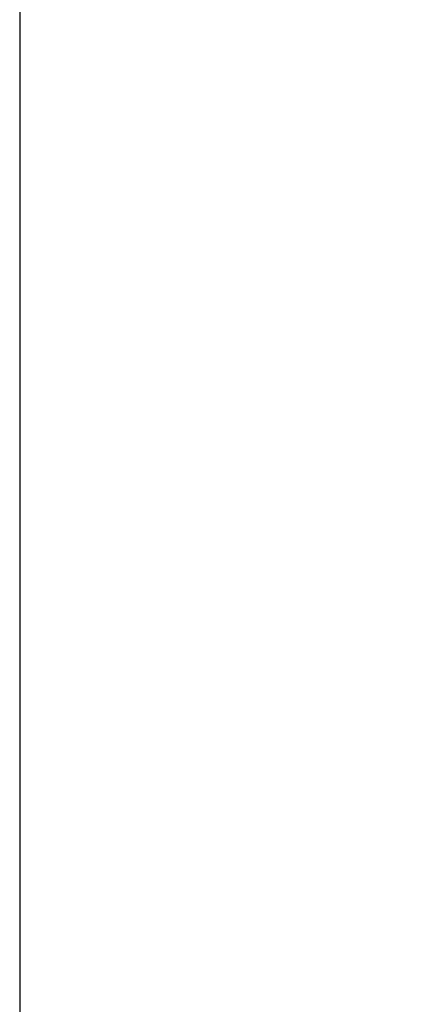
# Model space of a CAD drawing. Header units: millimetres. Extents: x -4428 to 3866, y -3426 to 3855.
# Tile 118 of 191: x 1097 to 1196, y -2599 to -2351. Entities that reach past the tile are written whole.
import ezdxf

# ---------------------------------------------------------------- set-up
doc = ezdxf.new("R2010")
doc.units = ezdxf.units.MM
doc.linetypes.add('K5LT_THIN', pattern=[0])
doc.layers.add('Системный слой', color=7, linetype='Continuous')
doc.styles.add('KDIMTEXTSTYLE', font='GOST_AU.SHX', dxfattribs={"width": 0.96, "oblique": 15, "height": 5})
doc.dimstyles.new('KDIMSTYLE (1.00)', dxfattribs={"dimtxt": 5, "dimasz": 1, "dimexe": 2, "dimexo": 0, "dimgap": 1, "dimtad": 1, "dimtxsty": 'KDIMTEXTSTYLE', "dimsah": 1, "dimcen": 0, "dimdle": 1, "dimadec": 0, "dimazin": 0, "dimtfac": 0.667, "dimtmove": 0, "dimatfit": 3, "dimfxl": 1, "dimtvp": 1, "dimtolj": 1, "dimtzin": 0, "dimarcsym": 0})

# ---------------------------------------------------------------- blocks, each defined once
blk = doc.blocks.new('KDIMARROW_01')
at = {"layer": 'Системный слой'}
blk.add_hatch(color=0, dxfattribs=at).paths.add_polyline_path([(0, 0), (-5, 0.66), (-4.5, 0), (-5, -0.66)])
at = {"layer": 'Системный слой', "color": 0, "linetype": 'K5LT_THIN', "lineweight": 20}
for p, q in [((-4.5, 0), (-5, 0.66)), ((-5, 0.66), (0, 0)), ((0, 0), (-5, -0.66)), ((-5, -0.66), (-4.5, 0)), ((0, 0), (-1, 0))]:
    blk.add_line(p, q, dxfattribs=at)

msp = doc.modelspace()

# ---------------------------------------------------------------- dimensions: what is measured, and where the dimension line sits
at = {"layer": 'Системный слой', "color": 7}
msp.add_linear_dim(base=(3576.931, -3423.906), p1=(1097.431, -956.955), p2=(3576.931, -1894.955), location=(2337.181, -3423.906), dimstyle='KDIMSTYLE (1.00)', override={"dimexo": 0, "dimpost": '\\H75.0;\\W0.965;\\Q15;<>', "dimblk1": 'KDIMARROW_01', "dimblk2": 'KDIMARROW_01', "dimse1": 0, "dimse2": 0, "dimclrt": 7, "dimtolj": 1}, dxfattribs=at).render()

doc.saveas('drawing.dxf')
